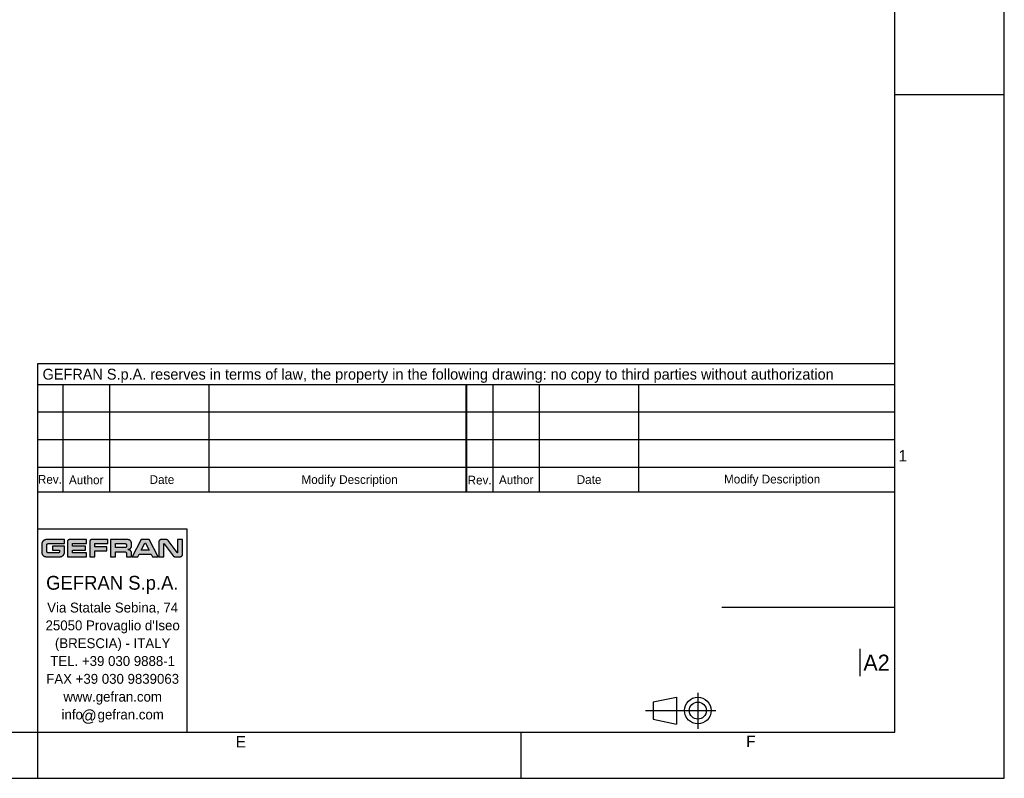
# Model space of a CAD drawing. Header units: millimetres. Extents: x 0 to 594, y 0 to 420.
# Tile 13 of 22: x 380 to 594, y 0 to 165. Entities that reach past the tile are written whole.
import ezdxf

# ---------------------------------------------------------------- set-up
doc = ezdxf.new("R2010")
doc.units = ezdxf.units.MM
doc.header["$LTSCALE"] = 32.67
doc.layers.get('0').update_dxf_attribs({"linetype": 'CONTINUOUS'})
doc.styles.add('TEXTSTYLE_2', font='trium.ttf')
doc.styles.add('TEXTSTYLE_3', font='trium.ttf')
doc.styles.add('TEXTSTYLE_4', font='triumb.ttf')

msp = doc.modelspace()

# ---------------------------------------------------------------- hatches: boundary and pattern name
at = {"linetype": 'CONTINUOUS'}
h = msp.add_hatch(color=2, dxfattribs=at)
h.paths.add_polyline_path([(415.10111, 48.13798), (415.14811, 48.15514), (415.19327, 48.17697), (415.23615, 48.2033), (415.27631, 48.23389), (415.31331, 48.26843), (415.33658, 48.29416), (415.36716, 48.33432), (415.3935, 48.3772), (415.41533, 48.42235), (415.43249, 48.46935), (415.44484, 48.51782), (415.45231, 48.56742), (415.45481, 48.61786), (415.45481, 51.83941), (414.3591, 51.83941), (414.3591, 49.04573), (414.35668, 49.02952), (414.34957, 49.01473), (414.33824, 49.00253), (414.33494, 49.00009), (414.32016, 48.99299), (414.30395, 48.99057), (414.28779, 48.99299), (414.28308, 48.9947), (414.26983, 49.0029), (414.26055, 49.01412), (412.32271, 51.65239), (412.29413, 51.68943), (412.26303, 51.72194), (412.22725, 51.75219), (412.18855, 51.77832), (412.14741, 51.80004), (412.10428, 51.81713), (412.05961, 51.82946), (412.01375, 51.83691), (411.96702, 51.83941), (410.8097, 51.83937), (410.75924, 51.83686), (410.70962, 51.8294), (410.66113, 51.81705), (410.61411, 51.79989), (410.56895, 51.77806), (410.52606, 51.75173), (410.48589, 51.72115), (410.46019, 51.69791), (410.42565, 51.66093), (410.39507, 51.62078), (410.36874, 51.57792), (410.3469, 51.53279), (410.32975, 51.4858), (410.31739, 51.43735), (410.30993, 51.38776), (410.30743, 51.33733), (410.30743, 48.11566), (411.40314, 48.11566), (411.40314, 50.90933), (411.40556, 50.92555), (411.41266, 50.94034), (411.41508, 50.94363), (411.42728, 50.95495), (411.44206, 50.96206), (411.45829, 50.96448), (411.47416, 50.96207), (411.48892, 50.95497), (411.50133, 50.94356), (411.50241, 50.9422), (413.4329, 48.3148), (413.4602, 48.27686), (413.46726, 48.26833), (413.49943, 48.23431), (413.53502, 48.20404), (413.57358, 48.17785), (413.61468, 48.15601), (413.6579, 48.13874), (413.70285, 48.12618), (413.7492, 48.11846), (413.79666, 48.11566), (414.95259, 48.11566), (415.00304, 48.11816), (415.05264, 48.12563)])
h.paths.add_polyline_path([(407.33808, 51.09282), (407.34802, 51.09372), (407.35796, 51.09282), (407.36743, 51.09016), (407.37626, 51.0858), (407.38424, 51.07984), (407.3911, 51.07242), (407.39644, 51.06405), (408.20673, 49.54006), (406.48899, 49.54006), (407.29952, 51.06405), (407.30502, 51.07262), (407.31173, 51.07983), (407.31973, 51.0858), (407.32859, 51.09016)])
h.paths.add_polyline_path([(403.80077, 49.71829), (403.85944, 49.73894), (403.91647, 49.764), (403.97156, 49.79334), (404.02441, 49.82682), (404.0747, 49.86427), (404.12212, 49.90546), (404.15983, 49.94314), (404.20108, 49.99052), (404.23858, 50.04077), (404.27212, 50.09359), (404.30152, 50.14865), (404.32663, 50.20565), (404.34734, 50.2643), (404.36356, 50.32434), (404.37523, 50.38551), (404.38229, 50.44761), (404.38469, 50.51042), (404.38469, 51.00935), (404.38235, 51.0723), (404.37536, 51.13453), (404.36375, 51.19582), (404.34759, 51.25597), (404.32695, 51.31472), (404.30191, 51.3718), (404.2726, 51.42692), (404.23915, 51.47978), (404.20175, 51.53006), (404.16061, 51.57745), (404.12286, 51.61526), (404.07557, 51.65644), (404.02541, 51.69386), (403.97269, 51.72732), (403.91773, 51.75664), (403.86083, 51.78168), (403.80226, 51.80232), (403.7423, 51.81847), (403.68118, 51.83007), (403.61913, 51.83706), (403.55632, 51.83941), (399.7794, 51.83941), (399.7794, 48.1165), (400.87511, 48.1165), (400.87511, 49.21454), (402.85745, 49.21454), (402.9028, 49.21221), (402.94732, 49.20527), (402.99073, 49.19377), (403.0327, 49.17782), (403.07286, 49.15755), (403.1108, 49.13313), (403.1461, 49.10482), (403.17832, 49.07292), (403.18075, 49.07022), (403.20912, 49.03499), (403.23358, 48.99712), (403.25389, 48.95705), (403.26986, 48.9152), (403.28136, 48.87194), (403.28832, 48.8276), (403.29065, 48.78247), (403.29065, 48.1165), (404.38634, 48.1165), (404.38634, 48.8486), (404.384, 48.91129), (404.377, 48.97332), (404.36539, 49.03449), (404.34921, 49.09458), (404.32852, 49.15334), (404.30342, 49.21049), (404.27402, 49.26574), (404.24046, 49.31877), (404.20292, 49.36926), (404.16163, 49.41689), (404.1221, 49.45645), (404.07452, 49.49776), (404.02409, 49.53531), (403.97113, 49.56887), (403.91597, 49.59828), (403.85891, 49.62338), (403.80024, 49.64406), (403.74025, 49.66024), (403.67916, 49.67185), (403.61722, 49.67885), (403.55459, 49.68119), (403.61742, 49.68353), (403.67952, 49.69052), (403.74071, 49.70213)])
h.paths.add_polyline_path([(385.60735, 51.79959), (385.54202, 51.77765), (385.4781, 51.75102), (385.41585, 51.71977), (385.35557, 51.68401), (385.29753, 51.64386), (385.24208, 51.59951), (385.18952, 51.55117), (385.14018, 51.49908), (385.11797, 51.47313), (385.07397, 51.41609), (385.03398, 51.35619), (384.99823, 51.29377), (384.9669, 51.2292), (384.94014, 51.16283), (384.91806, 51.09498), (384.90075, 51.02598), (384.88826, 50.95609), (384.88063, 50.8856), (384.87788, 50.81472), (384.87788, 49.09221), (384.88048, 49.02187), (384.88793, 48.95265), (384.90016, 48.88467), (384.9171, 48.81811), (384.93869, 48.75314), (384.96485, 48.68996), (384.99548, 48.62879), (385.03049, 48.56986), (385.06974, 48.51343), (385.11307, 48.45975), (385.1603, 48.40908), (385.21122, 48.36169), (385.26561, 48.31784), (385.2799, 48.30732), (385.3382, 48.26826), (385.39927, 48.23329), (385.46282, 48.20259), (385.52856, 48.1763), (385.59619, 48.15455), (385.66545, 48.13746), (385.73606, 48.1251), (385.80779, 48.11754), (385.88042, 48.11484), (388.80645, 48.11484), (388.87707, 48.11744), (388.94694, 48.1249), (389.01589, 48.13718), (389.08369, 48.15423), (389.15012, 48.17598), (389.21492, 48.20237), (389.27783, 48.23328), (389.33854, 48.26859), (389.39675, 48.30814), (389.45216, 48.35174), (389.50447, 48.39918), (389.52522, 48.41996), (389.57259, 48.47234), (389.61611, 48.52781), (389.65558, 48.58607), (389.69081, 48.64683), (389.72163, 48.70977), (389.74792, 48.77461), (389.76958, 48.84107), (389.78654, 48.9089), (389.79872, 48.97786), (389.80609, 49.04775), (389.80859, 49.11839), (389.80846, 49.12082), (389.80792, 49.22592), (389.80809, 49.98568), (389.80859, 50.41165), (387.1816, 50.41165), (387.1816, 49.54006), (388.71288, 49.54006), (388.71288, 49.13083), (388.71048, 49.10477), (388.70336, 49.07977), (388.69169, 49.05642), (388.67579, 49.03547), (388.66711, 49.02679), (388.64616, 49.01089), (388.62281, 48.99922), (388.59781, 48.99211), (388.57175, 48.98971), (386.25639, 48.98922), (386.21918, 48.99164), (386.18277, 48.99886), (386.14758, 49.01079), (386.11415, 49.02726), (386.08305, 49.04804), (386.05492, 49.07272), (386.03039, 49.10075), (386.00994, 49.1315), (385.99387, 49.16441), (385.98238, 49.19896), (385.9756, 49.23471), (385.97361, 49.2713), (385.97371, 49.75108), (385.97462, 50.5698), (385.97529, 50.68009), (385.97542, 50.68253), (385.97784, 50.71985), (385.98505, 50.75626), (385.99694, 50.79133), (386.01336, 50.82459), (386.03408, 50.8555), (386.05682, 50.88157), (386.08467, 50.90629), (386.11536, 50.92701), (386.14837, 50.94343), (386.18316, 50.95531), (386.21929, 50.96252), (386.25639, 50.96494), (389.80859, 50.96534), (389.80859, 51.83941), (385.8786, 51.83941), (385.80965, 51.83671), (385.74135, 51.82915), (385.67386, 51.81677)])
h.paths.add_polyline_path([(390.76718, 51.81979), (390.72637, 51.80471), (390.68719, 51.78553), (390.65003, 51.7624), (390.61529, 51.73554), (390.59853, 51.72041), (390.56822, 51.68849), (390.54136, 51.65377), (390.51824, 51.61663), (390.49905, 51.57748), (390.48397, 51.5367), (390.47311, 51.49462), (390.46656, 51.45154), (390.46436, 51.40773), (390.46436, 48.11562), (394.62311, 48.11562), (394.62311, 48.98722), (391.56007, 48.98722), (391.56007, 49.54006), (394.41139, 49.54006), (394.41139, 50.41663), (391.56007, 50.41663), (391.56007, 50.96699), (394.62642, 50.96699), (394.62642, 51.83941), (390.89623, 51.83941), (390.85239, 51.83721), (390.80929, 51.83065)])
h.paths.add_polyline_path([(395.59435, 51.82035), (395.55407, 51.8057), (395.51536, 51.78706), (395.47858, 51.76458), (395.44412, 51.73846), (395.42029, 51.7169), (395.39079, 51.68513), (395.36466, 51.65067), (395.34218, 51.6139), (395.32354, 51.5752), (395.30889, 51.53493), (395.29834, 51.49341), (395.29197, 51.45093), (395.28984, 51.40773), (395.28984, 48.11566), (396.38555, 48.11566), (396.38555, 49.37822), (399.01442, 49.37822), (399.01442, 50.24979), (396.38555, 50.24979), (396.38555, 50.96283), (399.23145, 50.96283), (399.23145, 51.83941), (395.72157, 51.83941), (395.67837, 51.83727), (395.63588, 51.8309)])
h.paths.add_polyline_path([(403.04791, 50.09354), (403.02418, 50.09052), (403.00012, 50.08951), (400.87511, 50.08951), (400.87511, 50.96446), (403.00016, 50.96446), (403.02422, 50.96345), (403.04796, 50.96043), (403.07127, 50.95543), (403.09406, 50.94846), (403.11619, 50.93958), (403.13753, 50.92883), (403.15794, 50.91627), (403.17726, 50.90198), (403.19534, 50.88607), (403.20396, 50.87745), (403.21986, 50.85937), (403.23414, 50.84005), (403.2467, 50.81963), (403.25746, 50.79828), (403.26634, 50.77614), (403.2733, 50.75334), (403.27831, 50.73002), (403.28133, 50.70627), (403.28234, 50.6822), (403.28234, 50.37261), (403.28133, 50.34842), (403.27831, 50.32457), (403.27331, 50.30116), (403.26635, 50.2783), (403.25748, 50.2561), (403.24674, 50.2347), (403.2342, 50.21424), (403.21994, 50.19489), (403.20407, 50.17678), (403.19521, 50.1679), (403.17714, 50.15199), (403.15784, 50.13771), (403.13744, 50.12514), (403.11611, 50.11439), (403.09399, 50.10551), (403.07122, 50.09855)])
h.paths.add_polyline_path([(405.72542, 48.11484), (406.02998, 48.67182), (408.66574, 48.67182), (408.97028, 48.11484), (410.19955, 48.11484), (408.22511, 51.83941), (406.4706, 51.83941), (404.48449, 48.11484)])

# ---------------------------------------------------------------- linework, layer by layer
at = {"color": 2, "linetype": 'CONTINUOUS'}
for p, q in [((594, 0), (594, 420)), ((570.21398, 148.5), (594, 148.5)), ((384, 90.05248), (570.21398, 90.05248)), ((384, 62.23223), (384, 90.05248)), ((384, 85.55796), (570.21398, 85.55796)), ((389.52166, 62.23223), (389.52166, 85.55796)), ((399.64503, 62.23223), (399.64503, 85.55796)), ((421.22315, 62.23223), (421.22315, 85.55796)), ((476.98035, 85.55796), (476.98035, 62.23223)), ((477.19169, 85.55796), (477.19169, 62.23223)), ((482.916, 62.23223), (482.916, 85.55796)), ((493.03937, 62.23223), (493.03937, 85.55796)), ((514.61749, 62.23223), (514.61749, 85.55796)), ((384, 79.55334), (477, 79.55334)), ((477.19169, 79.55334), (570.21398, 79.55334)), ((384, 73.54872), (477, 73.54872)), ((477.19169, 73.54872), (570.21398, 73.54872)), ((384, 67.5441), (477, 67.5441)), ((477.19169, 67.5441), (570.21398, 67.5441)), ((385.03398, 51.35619), (384.99823, 51.29377)), ((385.07397, 51.41609), (385.03398, 51.35619)), ((385.11797, 51.47313), (385.07397, 51.41609)), ((385.14018, 51.49908), (385.11797, 51.47313)), ((385.18952, 51.55117), (385.14018, 51.49908)), ((385.24208, 51.59951), (385.18952, 51.55117)), ((385.29753, 51.64386), (385.24208, 51.59951)), ((385.35557, 51.68401), (385.29753, 51.64386)), ((385.41585, 51.71977), (385.35557, 51.68401)), ((385.4781, 51.75102), (385.41585, 51.71977)), ((385.54202, 51.77765), (385.4781, 51.75102)), ((385.60735, 51.79959), (385.54202, 51.77765)), ((385.67386, 51.81677), (385.60735, 51.79959)), ((385.74135, 51.82915), (385.67386, 51.81677)), ((385.80965, 51.83671), (385.74135, 51.82915)), ((385.8786, 51.83941), (385.80965, 51.83671)), ((389.80859, 51.83941), (385.8786, 51.83941)), ((389.80859, 50.96534), (389.80859, 51.83941)), ((390.46656, 51.45154), (390.46436, 51.40773)), ((390.46436, 51.40773), (390.46436, 48.11562)), ((390.47311, 51.49462), (390.46656, 51.45154)), ((390.48397, 51.5367), (390.47311, 51.49462)), ((390.49905, 51.57748), (390.48397, 51.5367)), ((390.51824, 51.61663), (390.49905, 51.57748)), ((390.54136, 51.65377), (390.51824, 51.61663)), ((390.56822, 51.68849), (390.54136, 51.65377)), ((390.59853, 51.72041), (390.56822, 51.68849)), ((390.61529, 51.73554), (390.59853, 51.72041)), ((390.65003, 51.7624), (390.61529, 51.73554)), ((390.68719, 51.78553), (390.65003, 51.7624)), ((390.72637, 51.80471), (390.68719, 51.78553)), ((390.76718, 51.81979), (390.72637, 51.80471)), ((390.80929, 51.83065), (390.76718, 51.81979)), ((390.85239, 51.83721), (390.80929, 51.83065)), ((390.89623, 51.83941), (390.85239, 51.83721)), ((394.62642, 51.83941), (390.89623, 51.83941)), ((394.62642, 50.96699), (394.62642, 51.83941)), ((395.29197, 51.45093), (395.28984, 51.40773)), ((395.28984, 51.40773), (395.28984, 48.11566)), ((395.29834, 51.49341), (395.29197, 51.45093)), ((395.30889, 51.53493), (395.29834, 51.49341)), ((395.32354, 51.5752), (395.30889, 51.53493)), ((395.34218, 51.6139), (395.32354, 51.5752)), ((395.36466, 51.65067), (395.34218, 51.6139)), ((395.39079, 51.68513), (395.36466, 51.65067)), ((395.42029, 51.7169), (395.39079, 51.68513)), ((395.44412, 51.73846), (395.42029, 51.7169)), ((395.47858, 51.76458), (395.44412, 51.73846)), ((395.51536, 51.78706), (395.47858, 51.76458)), ((395.55407, 51.8057), (395.51536, 51.78706)), ((395.59435, 51.82035), (395.55407, 51.8057)), ((395.63588, 51.8309), (395.59435, 51.82035)), ((395.67837, 51.83727), (395.63588, 51.8309)), ((395.72157, 51.83941), (395.67837, 51.83727)), ((399.23145, 51.83941), (395.72157, 51.83941)), ((399.23145, 50.96283), (399.23145, 51.83941)), ((403.55632, 51.83941), (399.7794, 51.83941)), ((399.7794, 51.83941), (399.7794, 48.1165)), ((403.61913, 51.83706), (403.55632, 51.83941)), ((403.68118, 51.83007), (403.61913, 51.83706)), ((403.7423, 51.81847), (403.68118, 51.83007)), ((403.80226, 51.80232), (403.7423, 51.81847)), ((403.86083, 51.78168), (403.80226, 51.80232)), ((403.91773, 51.75664), (403.86083, 51.78168)), ((403.97269, 51.72732), (403.91773, 51.75664)), ((404.02541, 51.69386), (403.97269, 51.72732)), ((404.07557, 51.65644), (404.02541, 51.69386)), ((404.12286, 51.61526), (404.07557, 51.65644)), ((404.16061, 51.57745), (404.12286, 51.61526)), ((404.20175, 51.53006), (404.16061, 51.57745)), ((404.23915, 51.47978), (404.20175, 51.53006)), ((404.2726, 51.42692), (404.23915, 51.47978)), ((404.30191, 51.3718), (404.2726, 51.42692)), ((404.32695, 51.31472), (404.30191, 51.3718)), ((406.4706, 51.83941), (404.48449, 48.11484)), ((408.22511, 51.83941), (406.4706, 51.83941)), ((410.19955, 48.11484), (408.22511, 51.83941)), ((410.30993, 51.38776), (410.30743, 51.33733)), ((410.31739, 51.43735), (410.30993, 51.38776)), ((410.32975, 51.4858), (410.31739, 51.43735)), ((410.3469, 51.53279), (410.32975, 51.4858)), ((410.36874, 51.57792), (410.3469, 51.53279)), ((410.39507, 51.62078), (410.36874, 51.57792)), ((410.42565, 51.66093), (410.39507, 51.62078)), ((410.46019, 51.69791), (410.42565, 51.66093)), ((410.48589, 51.72115), (410.46019, 51.69791)), ((410.52606, 51.75173), (410.48589, 51.72115)), ((410.56895, 51.77806), (410.52606, 51.75173)), ((410.61411, 51.79989), (410.56895, 51.77806)), ((410.66113, 51.81705), (410.61411, 51.79989)), ((410.70962, 51.8294), (410.66113, 51.81705)), ((410.75924, 51.83686), (410.70962, 51.8294)), ((410.8097, 51.83937), (410.75924, 51.83686)), ((411.96702, 51.83941), (410.8097, 51.83937)), ((412.01375, 51.83691), (411.96702, 51.83941)), ((412.05961, 51.82946), (412.01375, 51.83691)), ((412.10428, 51.81713), (412.05961, 51.82946)), ((412.14741, 51.80004), (412.10428, 51.81713)), ((412.18855, 51.77832), (412.14741, 51.80004)), ((412.22725, 51.75219), (412.18855, 51.77832)), ((412.26303, 51.72194), (412.22725, 51.75219)), ((412.29413, 51.68943), (412.26303, 51.72194)), ((412.32271, 51.65239), (412.29413, 51.68943)), ((414.26055, 49.01412), (412.32271, 51.65239)), ((415.45481, 51.83941), (414.3591, 51.83941)), ((414.3591, 51.83941), (414.3591, 49.04573)), ((415.45481, 48.61786), (415.45481, 51.83941)), ((384.88063, 50.8856), (384.87788, 50.81472)), ((384.87788, 50.81472), (384.87788, 49.09221)), ((384.88826, 50.95609), (384.88063, 50.8856)), ((384.90075, 51.02598), (384.88826, 50.95609)), ((384.91806, 51.09498), (384.90075, 51.02598)), ((384.94014, 51.16283), (384.91806, 51.09498)), ((384.9669, 51.2292), (384.94014, 51.16283)), ((384.99823, 51.29377), (384.9669, 51.2292)), ((385.97361, 49.2713), (385.97371, 49.75108)), ((385.9756, 49.23471), (385.97361, 49.2713)), ((385.97371, 49.75108), (385.97462, 50.5698)), ((385.97462, 50.5698), (385.97529, 50.68009)), ((385.97529, 50.68009), (385.97542, 50.68253)), ((385.97542, 50.68253), (385.97784, 50.71985)), ((385.98238, 49.19896), (385.9756, 49.23471)), ((385.97784, 50.71985), (385.98505, 50.75626)), ((385.98505, 50.75626), (385.99694, 50.79133)), ((385.99694, 50.79133), (386.01336, 50.82459)), ((386.01336, 50.82459), (386.03408, 50.8555)), ((386.03408, 50.8555), (386.05682, 50.88157)), ((386.05682, 50.88157), (386.08467, 50.90629)), ((386.08467, 50.90629), (386.11536, 50.92701)), ((386.11536, 50.92701), (386.14837, 50.94343)), ((386.14837, 50.94343), (386.18316, 50.95531)), ((386.18316, 50.95531), (386.21929, 50.96252)), ((386.21929, 50.96252), (386.25639, 50.96494)), ((386.25639, 50.96494), (389.80859, 50.96534)), ((389.80859, 50.41165), (387.1816, 50.41165)), ((387.1816, 50.41165), (387.1816, 49.54006)), ((387.1816, 49.54006), (388.71288, 49.54006)), ((388.71288, 49.54006), (388.71288, 49.13083)), ((389.80792, 49.22592), (389.80809, 49.98568)), ((389.80846, 49.12082), (389.80792, 49.22592)), ((389.80809, 49.98568), (389.80859, 50.41165)), ((391.56007, 50.96699), (394.62642, 50.96699)), ((391.56007, 50.41663), (391.56007, 50.96699)), ((394.41139, 50.41663), (391.56007, 50.41663)), ((391.56007, 49.54006), (394.41139, 49.54006)), ((391.56007, 48.98722), (391.56007, 49.54006)), ((394.41139, 49.54006), (394.41139, 50.41663)), ((396.38555, 50.96283), (399.23145, 50.96283)), ((396.38555, 50.24979), (396.38555, 50.96283)), ((399.01442, 50.24979), (396.38555, 50.24979)), ((396.38555, 49.37822), (399.01442, 49.37822)), ((396.38555, 48.11566), (396.38555, 49.37822)), ((399.01442, 49.37822), (399.01442, 50.24979)), ((400.87511, 50.96446), (403.00016, 50.96446)), ((400.87511, 50.08951), (400.87511, 50.96446)), ((403.00012, 50.08951), (400.87511, 50.08951)), ((400.87511, 49.21454), (402.85745, 49.21454)), ((400.87511, 48.1165), (400.87511, 49.21454)), ((402.85745, 49.21454), (402.9028, 49.21221)), ((402.9028, 49.21221), (402.94732, 49.20527)), ((402.94732, 49.20527), (402.99073, 49.19377)), ((403.02418, 50.09052), (403.00012, 50.08951)), ((403.00016, 50.96446), (403.02422, 50.96345)), ((403.04791, 50.09354), (403.02418, 50.09052)), ((403.02422, 50.96345), (403.04796, 50.96043)), ((403.07122, 50.09855), (403.04791, 50.09354)), ((403.04796, 50.96043), (403.07127, 50.95543)), ((403.09399, 50.10551), (403.07122, 50.09855)), ((403.07127, 50.95543), (403.09406, 50.94846)), ((403.11611, 50.11439), (403.09399, 50.10551)), ((403.09406, 50.94846), (403.11619, 50.93958)), ((403.13744, 50.12514), (403.11611, 50.11439)), ((403.11619, 50.93958), (403.13753, 50.92883)), ((403.15784, 50.13771), (403.13744, 50.12514)), ((403.13753, 50.92883), (403.15794, 50.91627)), ((403.17714, 50.15199), (403.15784, 50.13771)), ((403.15794, 50.91627), (403.17726, 50.90198)), ((403.19521, 50.1679), (403.17714, 50.15199)), ((403.17726, 50.90198), (403.19534, 50.88607)), ((403.20407, 50.17678), (403.19521, 50.1679)), ((403.19534, 50.88607), (403.20396, 50.87745)), ((403.20396, 50.87745), (403.21986, 50.85937)), ((403.21994, 50.19489), (403.20407, 50.17678)), ((403.21986, 50.85937), (403.23414, 50.84005)), ((403.2342, 50.21424), (403.21994, 50.19489)), ((403.23414, 50.84005), (403.2467, 50.81963)), ((403.24674, 50.2347), (403.2342, 50.21424)), ((403.2467, 50.81963), (403.25746, 50.79828)), ((403.25748, 50.2561), (403.24674, 50.2347)), ((403.25746, 50.79828), (403.26634, 50.77614)), ((403.26635, 50.2783), (403.25748, 50.2561)), ((403.26634, 50.77614), (403.2733, 50.75334)), ((403.27331, 50.30116), (403.26635, 50.2783)), ((403.2733, 50.75334), (403.27831, 50.73002)), ((403.27831, 50.32457), (403.27331, 50.30116)), ((403.27831, 50.73002), (403.28133, 50.70627)), ((403.28133, 50.34842), (403.27831, 50.32457)), ((403.28133, 50.70627), (403.28234, 50.6822)), ((403.28234, 50.37261), (403.28133, 50.34842)), ((403.28234, 50.6822), (403.28234, 50.37261)), ((403.55459, 49.68119), (403.61742, 49.68353)), ((403.61722, 49.67885), (403.55459, 49.68119)), ((403.67916, 49.67185), (403.61722, 49.67885)), ((403.61742, 49.68353), (403.67952, 49.69052)), ((403.74025, 49.66024), (403.67916, 49.67185)), ((403.67952, 49.69052), (403.74071, 49.70213)), ((403.80024, 49.64406), (403.74025, 49.66024)), ((403.74071, 49.70213), (403.80077, 49.71829)), ((403.85891, 49.62338), (403.80024, 49.64406)), ((403.80077, 49.71829), (403.85944, 49.73894)), ((403.91597, 49.59828), (403.85891, 49.62338)), ((403.85944, 49.73894), (403.91647, 49.764)), ((403.97113, 49.56887), (403.91597, 49.59828)), ((403.91647, 49.764), (403.97156, 49.79334)), ((404.02409, 49.53531), (403.97113, 49.56887)), ((403.97156, 49.79334), (404.02441, 49.82682)), ((404.07452, 49.49776), (404.02409, 49.53531)), ((404.02441, 49.82682), (404.0747, 49.86427)), ((404.1221, 49.45645), (404.07452, 49.49776)), ((404.0747, 49.86427), (404.12212, 49.90546)), ((404.16163, 49.41689), (404.1221, 49.45645)), ((404.12212, 49.90546), (404.15983, 49.94314)), ((404.15983, 49.94314), (404.20108, 49.99052)), ((404.20292, 49.36926), (404.16163, 49.41689)), ((404.20108, 49.99052), (404.23858, 50.04077)), ((404.24046, 49.31877), (404.20292, 49.36926)), ((404.23858, 50.04077), (404.27212, 50.09359)), ((404.27402, 49.26574), (404.24046, 49.31877)), ((404.27212, 50.09359), (404.30152, 50.14865)), ((404.30342, 49.21049), (404.27402, 49.26574)), ((404.30152, 50.14865), (404.32663, 50.20565)), ((404.32852, 49.15334), (404.30342, 49.21049)), ((404.32663, 50.20565), (404.34734, 50.2643)), ((404.34759, 51.25597), (404.32695, 51.31472)), ((404.34734, 50.2643), (404.36356, 50.32434)), ((404.36375, 51.19582), (404.34759, 51.25597)), ((404.36356, 50.32434), (404.37523, 50.38551)), ((404.37536, 51.13453), (404.36375, 51.19582)), ((404.37523, 50.38551), (404.38229, 50.44761)), ((404.38235, 51.0723), (404.37536, 51.13453)), ((404.38229, 50.44761), (404.38469, 50.51042)), ((404.38469, 51.00935), (404.38235, 51.0723)), ((404.38469, 50.51042), (404.38469, 51.00935)), ((406.48899, 49.54006), (407.29952, 51.06405)), ((408.20673, 49.54006), (406.48899, 49.54006)), ((407.29952, 51.06405), (407.30502, 51.07262)), ((407.30502, 51.07262), (407.31173, 51.07983)), ((407.31173, 51.07983), (407.31973, 51.0858)), ((407.31973, 51.0858), (407.32859, 51.09016)), ((407.32859, 51.09016), (407.33808, 51.09282)), ((407.33808, 51.09282), (407.34802, 51.09372)), ((407.34802, 51.09372), (407.35796, 51.09282)), ((407.35796, 51.09282), (407.36743, 51.09016)), ((407.36743, 51.09016), (407.37626, 51.0858)), ((407.37626, 51.0858), (407.38424, 51.07984)), ((407.38424, 51.07984), (407.3911, 51.07242)), ((407.3911, 51.07242), (407.39644, 51.06405)), ((407.39644, 51.06405), (408.20673, 49.54006)), ((410.30743, 51.33733), (410.30743, 48.11566)), ((411.40314, 50.90933), (411.40556, 50.92555)), ((411.40314, 48.11566), (411.40314, 50.90933)), ((411.40556, 50.92555), (411.41266, 50.94034)), ((411.41266, 50.94034), (411.41508, 50.94363)), ((411.41508, 50.94363), (411.42728, 50.95495)), ((411.42728, 50.95495), (411.44206, 50.96206)), ((411.44206, 50.96206), (411.45829, 50.96448)), ((411.45829, 50.96448), (411.47416, 50.96207)), ((411.47416, 50.96207), (411.48892, 50.95497)), ((411.48892, 50.95497), (411.50133, 50.94356)), ((411.50133, 50.94356), (411.50241, 50.9422)), ((411.50241, 50.9422), (413.4329, 48.3148)), ((384.87788, 49.09221), (384.88048, 49.02187)), ((384.88048, 49.02187), (384.88793, 48.95265)), ((384.88793, 48.95265), (384.90016, 48.88467)), ((384.90016, 48.88467), (384.9171, 48.81811)), ((384.9171, 48.81811), (384.93869, 48.75314)), ((384.93869, 48.75314), (384.96485, 48.68996)), ((384.96485, 48.68996), (384.99548, 48.62879)), ((384.99548, 48.62879), (385.03049, 48.56986)), ((385.03049, 48.56986), (385.06974, 48.51343)), ((385.06974, 48.51343), (385.11307, 48.45975)), ((385.11307, 48.45975), (385.1603, 48.40908)), ((385.1603, 48.40908), (385.21122, 48.36169)), ((385.21122, 48.36169), (385.26561, 48.31784)), ((385.26561, 48.31784), (385.2799, 48.30732)), ((385.2799, 48.30732), (385.3382, 48.26826)), ((385.3382, 48.26826), (385.39927, 48.23329)), ((385.39927, 48.23329), (385.46282, 48.20259)), ((385.46282, 48.20259), (385.52856, 48.1763)), ((385.52856, 48.1763), (385.59619, 48.15455)), ((385.59619, 48.15455), (385.66545, 48.13746)), ((385.66545, 48.13746), (385.73606, 48.1251)), ((385.73606, 48.1251), (385.80779, 48.11754)), ((385.80779, 48.11754), (385.88042, 48.11484)), ((385.88042, 48.11484), (388.80645, 48.11484)), ((385.99387, 49.16441), (385.98238, 49.19896)), ((386.00994, 49.1315), (385.99387, 49.16441)), ((386.03039, 49.10075), (386.00994, 49.1315)), ((386.05492, 49.07272), (386.03039, 49.10075)), ((386.08305, 49.04804), (386.05492, 49.07272)), ((386.11415, 49.02726), (386.08305, 49.04804)), ((386.14758, 49.01079), (386.11415, 49.02726)), ((386.18277, 48.99886), (386.14758, 49.01079)), ((386.21918, 48.99164), (386.18277, 48.99886)), ((386.25639, 48.98922), (386.21918, 48.99164)), ((388.57175, 48.98971), (386.25639, 48.98922)), ((388.59781, 48.99211), (388.57175, 48.98971)), ((388.62281, 48.99922), (388.59781, 48.99211)), ((388.64616, 49.01089), (388.62281, 48.99922)), ((388.66711, 49.02679), (388.64616, 49.01089)), ((388.67579, 49.03547), (388.66711, 49.02679)), ((388.69169, 49.05642), (388.67579, 49.03547)), ((388.70336, 49.07977), (388.69169, 49.05642)), ((388.71048, 49.10477), (388.70336, 49.07977)), ((388.71288, 49.13083), (388.71048, 49.10477)), ((388.80645, 48.11484), (388.87707, 48.11744)), ((388.87707, 48.11744), (388.94694, 48.1249)), ((388.94694, 48.1249), (389.01589, 48.13718)), ((389.01589, 48.13718), (389.08369, 48.15423)), ((389.08369, 48.15423), (389.15012, 48.17598)), ((389.15012, 48.17598), (389.21492, 48.20237)), ((389.21492, 48.20237), (389.27783, 48.23328)), ((389.27783, 48.23328), (389.33854, 48.26859)), ((389.33854, 48.26859), (389.39675, 48.30814)), ((389.39675, 48.30814), (389.45216, 48.35174)), ((389.45216, 48.35174), (389.50447, 48.39918)), ((389.50447, 48.39918), (389.52522, 48.41996)), ((389.52522, 48.41996), (389.57259, 48.47234)), ((389.57259, 48.47234), (389.61611, 48.52781)), ((389.61611, 48.52781), (389.65558, 48.58607)), ((389.65558, 48.58607), (389.69081, 48.64683)), ((389.69081, 48.64683), (389.72163, 48.70977)), ((389.72163, 48.70977), (389.74792, 48.77461)), ((389.74792, 48.77461), (389.76958, 48.84107)), ((389.76958, 48.84107), (389.78654, 48.9089)), ((389.78654, 48.9089), (389.79872, 48.97786)), ((389.79872, 48.97786), (389.80609, 49.04775)), ((389.80609, 49.04775), (389.80859, 49.11839)), ((389.80859, 49.11839), (389.80846, 49.12082)), ((390.46436, 48.11562), (394.62311, 48.11562)), ((394.62311, 48.98722), (391.56007, 48.98722)), ((394.62311, 48.11562), (394.62311, 48.98722)), ((395.28984, 48.11566), (396.38555, 48.11566)), ((399.7794, 48.1165), (400.87511, 48.1165)), ((402.99073, 49.19377), (403.0327, 49.17782)), ((403.0327, 49.17782), (403.07286, 49.15755)), ((403.07286, 49.15755), (403.1108, 49.13313)), ((403.1108, 49.13313), (403.1461, 49.10482)), ((403.1461, 49.10482), (403.17832, 49.07292)), ((403.17832, 49.07292), (403.18075, 49.07022)), ((403.18075, 49.07022), (403.20912, 49.03499)), ((403.20912, 49.03499), (403.23358, 48.99712)), ((403.23358, 48.99712), (403.25389, 48.95705)), ((403.25389, 48.95705), (403.26986, 48.9152)), ((403.26986, 48.9152), (403.28136, 48.87194)), ((403.28136, 48.87194), (403.28832, 48.8276)), ((403.28832, 48.8276), (403.29065, 48.78247)), ((403.29065, 48.78247), (403.29065, 48.1165)), ((403.29065, 48.1165), (404.38634, 48.1165)), ((404.34921, 49.09458), (404.32852, 49.15334)), ((404.36539, 49.03449), (404.34921, 49.09458)), ((404.377, 48.97332), (404.36539, 49.03449)), ((404.384, 48.91129), (404.377, 48.97332)), ((404.38634, 48.8486), (404.384, 48.91129)), ((404.38634, 48.1165), (404.38634, 48.8486)), ((404.48449, 48.11484), (405.72542, 48.11484)), ((405.72542, 48.11484), (406.02998, 48.67182)), ((406.02998, 48.67182), (408.66574, 48.67182)), ((408.66574, 48.67182), (408.97028, 48.11484)), ((408.97028, 48.11484), (410.19955, 48.11484)), ((410.30743, 48.11566), (411.40314, 48.11566)), ((413.4329, 48.3148), (413.4602, 48.27686)), ((413.4602, 48.27686), (413.46726, 48.26833)), ((413.46726, 48.26833), (413.49943, 48.23431)), ((413.49943, 48.23431), (413.53502, 48.20404)), ((413.53502, 48.20404), (413.57358, 48.17785)), ((413.57358, 48.17785), (413.61468, 48.15601)), ((413.61468, 48.15601), (413.6579, 48.13874)), ((413.6579, 48.13874), (413.70285, 48.12618)), ((413.70285, 48.12618), (413.7492, 48.11846)), ((413.7492, 48.11846), (413.79666, 48.11566)), ((413.79666, 48.11566), (414.95259, 48.11566)), ((414.26983, 49.0029), (414.26055, 49.01412)), ((414.28308, 48.9947), (414.26983, 49.0029)), ((414.28779, 48.99299), (414.28308, 48.9947)), ((414.30395, 48.99057), (414.28779, 48.99299)), ((414.32016, 48.99299), (414.30395, 48.99057)), ((414.33494, 49.00009), (414.32016, 48.99299)), ((414.33824, 49.00253), (414.33494, 49.00009)), ((414.34957, 49.01473), (414.33824, 49.00253)), ((414.35668, 49.02952), (414.34957, 49.01473)), ((414.3591, 49.04573), (414.35668, 49.02952)), ((414.95259, 48.11566), (415.00304, 48.11816)), ((415.00304, 48.11816), (415.05264, 48.12563)), ((415.05264, 48.12563), (415.10111, 48.13798)), ((415.10111, 48.13798), (415.14811, 48.15514)), ((415.14811, 48.15514), (415.19327, 48.17697)), ((415.19327, 48.17697), (415.23615, 48.2033)), ((415.23615, 48.2033), (415.27631, 48.23389)), ((415.27631, 48.23389), (415.31331, 48.26843)), ((415.31331, 48.26843), (415.33658, 48.29416)), ((415.33658, 48.29416), (415.36716, 48.33432)), ((415.36716, 48.33432), (415.3935, 48.3772)), ((415.3935, 48.3772), (415.41533, 48.42235)), ((415.41533, 48.42235), (415.43249, 48.46935)), ((415.43249, 48.46935), (415.44484, 48.51782)), ((415.44484, 48.51782), (415.45231, 48.56742)), ((415.45231, 48.56742), (415.45481, 48.61786)), ((532.6627, 37.1908), (570.1921, 37.1908)), ((562.61847, 28.11167), (562.61847, 22.14508)), ((517.73722, 16.60891), (522.78377, 17.64943)), ((522.78377, 17.64943), (522.78377, 11.74226)), ((527.40898, 18.56384), (527.40898, 10.74412)), ((517.73722, 16.60891), (517.73722, 12.83727)), ((516.03951, 14.70542), (531.31884, 14.70542)), ((517.73722, 12.83727), (522.78377, 11.74226)), ((489, 0), (489, 10)), ((0, 0), (594, 0))]:
    msp.add_line(p, q, dxfattribs=at)
at = {"color": 7, "linetype": 'CONTINUOUS'}
for p, q in [((570.21398, 10), (570.21398, 410)), ((384, 62.23223), (570.21398, 62.23223)), ((384, 0), (384, 62.23223)), ((384, 54.18726), (416.38069, 54.18726)), ((416.38069, 54.18726), (416.41272, 10)), ((20, 10), (570.21398, 10))]:
    msp.add_line(p, q, dxfattribs=at)
at = {"color": 2, "linetype": 'CONTINUOUS'}
for radius in [2.89927, 1.86486]:
    msp.add_circle((527.40898, 14.70542), radius, dxfattribs=at)

# ---------------------------------------------------------------- texts
for s, insert, char_height, width, attachment_point, line_spacing_factor, style in [('GEFRAN S.p.A. reserves in terms of law, the property in the following drawing: no copy to third parties without authorization', (385.05645, 88.93256), 2.35, 182.6385185, 1, 0.9, 'TEXTSTYLE_2'), ('1', (571.95938, 71.30451), 2.5, 1.9166667, 2, 0.9, 'TEXTSTYLE_2'), ('Rev.', (384.03325, 65.86835), 1.9, 5.4537037, 1, 0.9, 'TEXTSTYLE_2'), ('Author', (390.78464, 65.76386), 1.9, 7.9237037, 1, 0.9, 'TEXTSTYLE_2'), ('Date', (408.30832, 65.82845), 1.9, 5.5944444, 1, 0.9, 'TEXTSTYLE_2'), ('Modify Description', (441.30739, 65.82692), 1.9, 22.1877778, 1, 0.9, 'TEXTSTYLE_2'), ('Rev.', (477.39475, 65.71123), 1.9, 5.4537037, 1, 0.9, 'TEXTSTYLE_2'), ('Author', (484.21338, 65.78518), 1.9, 7.9237037, 1, 0.9, 'TEXTSTYLE_2'), ('Date', (501.10407, 65.82939), 1.9, 5.5944444, 1, 0.9, 'TEXTSTYLE_2'), ('Modify Description', (533.10925, 65.92414), 1.9, 22.1877778, 1, 0.9, 'TEXTSTYLE_2'), ('GEFRAN S.p.A.', (400.21025, 43.96002), 3, 31.1444444, 2, 0.9, 'TEXTSTYLE_4'), ("Via Statale Sebina, 74\\P25050 Provaglio d'Iseo\\P(BRESCIA) - ITALY\\PTEL. +39 030 9888-1\\PFAX +39 030 9839063\\Pwww.gefran.com\\Pinfo    gefran.com", (400.28133, 38.15764), 2.15, 31.182963, 2, 1.08, 'TEXTSTYLE_3'), ('A2', (563.38006, 26.85649), 3.5, 5.9111111, 1, 0.9, 'TEXTSTYLE_2'), ('@', (393.42857, 14.84516), 2.5, 3.4537037, 1, 0.9, 'TEXTSTYLE_2'), ('E', (428.12132, 9.19691), 2.5, 2.3055556, 2, 0.9, 'TEXTSTYLE_2'), ('F', (538.94117, 9.27981), 2.5, 2.1111111, 2, 0.9, 'TEXTSTYLE_2')]:
    msp.add_mtext(s, dxfattribs=dict(at, insert=insert, char_height=char_height, width=width, attachment_point=attachment_point, line_spacing_factor=line_spacing_factor, style=style))

doc.saveas('drawing.dxf')
